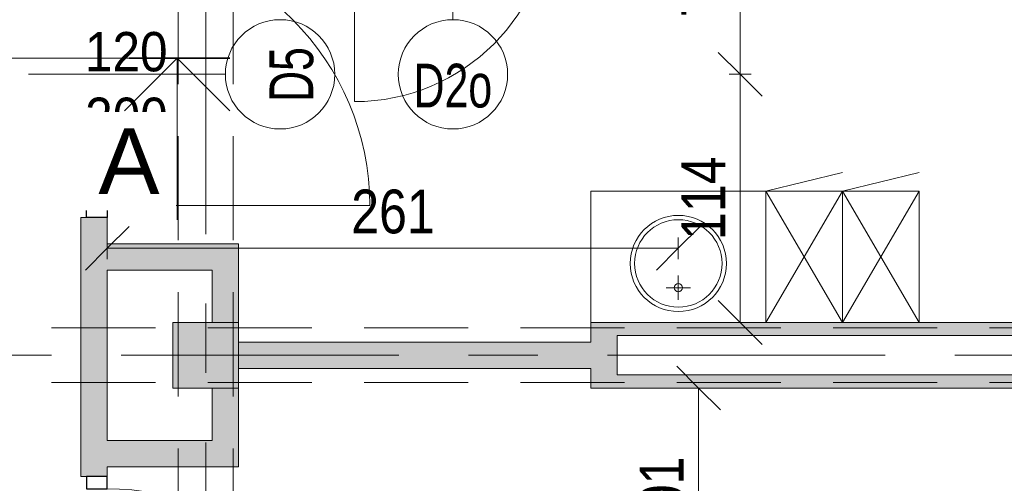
# Model space of a CAD drawing. Header units: centimetres. Extents: x -1631 to 1829, y -257 to 3158.
# Tile 115 of 128: x 502 to 952, y 1310 to 1522. Entities that reach past the tile are written whole.
import ezdxf

# ---------------------------------------------------------------- set-up
doc = ezdxf.new("R2010")
doc.units = ezdxf.units.CM
doc.linetypes.add('Oś', pattern=[222.25, 127, -31.75, 31.75, -31.75])
doc.linetypes.add('Ukryte', pattern=[71.438, 47.625, -23.813])
for name, color, linetype, lineweight in [('A-ANNO-DIMS', 211, 'Continuous', 13), ('A-ANNO-DIMS-100', 211, 'Continuous', 13), ('A-ANNO-NOTE', 131, 'Continuous', 9), ('A-DETL-GENF', 92, 'Continuous', 9), ('A-DETL-HDLN', 90, 'Ukryte', 9), ('A-DETL-MEDM', 33, 'Continuous', 13), ('A-DETL-THIN', 151, 'Continuous', 9), ('A-DETL-WIDE', 214, 'Continuous', 35), ('A-DOOR', 31, 'Continuous', 13), ('A-WALL', 113, 'Continuous', 13), ('A-WALL-PATT', 111, 'Continuous', 13), ('G-ANNO-TEXT', 231, 'Continuous', 13), ('I-FURN', 30, 'Continuous', 9), ('P-SANR-FIXT', 6, 'Continuous', 9), ('S-COLS', 52, 'Continuous', 13), ('S-GRID', 1, 'Continuous', 13)]:
    doc.layers.add(name, color=color, linetype=linetype, lineweight=lineweight)
doc.styles.add('Arial', font='arial.ttf', dxfattribs={"width": 0.9, "height": 18})
doc.styles.add('Arial Narrow_5', font='ARIALN.TTF', dxfattribs={"height": 20})
doc.styles.add('Arial_1', font='arial.ttf', dxfattribs={"width": 0.7, "height": 20})
doc.styles.add('Arial_7', font='arial.ttf', dxfattribs={"height": 30})
doc.dimstyles.new('Diagonal_1_100__0__wewnętrzne_1', dxfattribs={"dimscale": 30.48, "dimtxt": 20.468619, "dimasz": 0.656168, "dimexe": 0.164042, "dimexo": 0.0625, "dimgap": 0.032808, "dimtad": 1, "dimdec": 0, "dimdsep": 46, "dimtxsty": 'Arial Narrow_5', "dimblk1": 'OBLIQUE', "dimblk2": 'OBLIQUE', "dimsah": 1, "dimcen": 0.09, "dimazin": 0, "dimtfac": 1, "dimtdec": 4, "dimtix": 1, "dimtmove": 0, "dimatfit": 3, "dimfxl": 0.164042, "dimfxlon": 1, "dimtvp": 1, "dimtolj": 1, "dimtzin": 0, "dimarcsym": 2})

# ---------------------------------------------------------------- blocks, each defined once
blk = doc.blocks.new('M_Concrete-Square-Column - 300 x 300mm-1794508-5_piętro III __10_50 m_ - stan projektowany')
at = {"layer": 'S-COLS', "lineweight": 9}
blk.add_hatch(color=254, dxfattribs=at).paths.add_polyline_path([(15, -15), (15, 15), (-15, 15), (-15, -15)], flags=0)
for p, q in [((15, 15), (-15, 15)), ((-15, 15), (-15, -15)), ((15, -15), (15, 15)), ((-15, -15), (15, -15))]:
    blk.add_line(p, q, dxfattribs=at)
blk = doc.blocks.new('Blat - Blat-V4-5_piętro III __10_50 m_ - stan projektowany')
at = {"layer": 'I-FURN'}
for p, q in [((0, -60), (0, 0)), ((80, 0), (80, -60)), ((80, -60), (0, -60))]:
    blk.add_line(p, q, dxfattribs=at)
blk = doc.blocks.new('DRZWI 1S - automatyczna etykieta - Drzwi 90 _łazienkowe_-2364279-5_piętro III __10_50 m_ - stan projektowany')
at = {"layer": 'A-DETL-GENF'}
for p, q in [((-50.5, 7.5), (-50.5, -2)), ((-45, 7.5), (-50.5, 7.5)), ((-45, -2), (-45, 7.5)), ((50.5, 7.5), (45, 7.5)), ((45, 7.5), (45, -2)), ((50.5, -2), (50.5, 7.5)), ((-50.5, -2), (-45, -2)), ((45, -2), (50.5, -2))]:
    blk.add_line(p, q, dxfattribs=at)
at = {"layer": 'A-DETL-MEDM', "lineweight": 25}
for p, q in [((-45, 7.5), (-50.5, 7.5)), ((-50.5, 7.5), (-50.5, -2)), ((-45, -2), (-45, 7.5)), ((45, -2), (45, 7.5)), ((45, 7.5), (50.5, 7.5)), ((50.5, 7.5), (50.5, -2)), ((-50.5, -2), (-45, -2)), ((50.5, -2), (45, -2))]:
    blk.add_line(p, q, dxfattribs=at)
at = {"layer": 'A-DOOR'}
blk.add_line((45, 7.5), (45, 97.5), dxfattribs=at)
blk.add_arc((45, 7.5), 90, 90, 180, dxfattribs=at)
blk = doc.blocks.new('umywalka okrągła d _44cm stal nierdzewna - Type 1-2356168-5_piętro III __10_50 m_ - stan projektowany')
at = {"layer": 'P-SANR-FIXT'}
for p, q in [((12.5, 13.43), (12.5, 24.43)), ((7, 18.93), (18, 18.93))]:
    blk.add_line(p, q, dxfattribs=at)
for centre, radius in [((12.5, 30), 22), ((12.5, 30), 20), ((12.5, 18.93), 1.9)]:
    blk.add_circle(centre, radius, dxfattribs=at)
blk = doc.blocks.new('szafki szatniowe - szafki bez siedziska-1388320-5_piętro III __10_50 m_ - stan projektowany')
at = {"layer": 'I-FURN'}
for p, q in [((-17.5, 60), (17.5, 68.63)), ((17.5, 60), (52.5, 68.63)), ((17.5, 0), (-17.5, 60)), ((17.5, 60), (-17.5, 0)), ((-17.5, 60), (17.5, 60)), ((-17.5, 0), (-17.5, 60)), ((52.5, 0), (17.5, 60)), ((52.5, 60), (17.5, 0)), ((17.5, 60), (52.5, 60)), ((17.5, 0), (17.5, 60)), ((17.5, 60), (17.5, 0)), ((52.5, 60), (52.5, 0))]:
    blk.add_line(p, q, dxfattribs=at)
blk = doc.blocks.new('DRZWI 1S - automatyczna etykieta - Drzwi 120-2381684-5_piętro III __10_50 m_ - stan projektowany')
at = {"layer": 'A-DETL-GENF'}
for p, q in [((-65.5, 6), (-65.5, -3.5)), ((-60, 6), (-65.5, 6)), ((-60, -3.5), (-60, 6)), ((65.5, 6), (60, 6)), ((60, 6), (60, -3.5)), ((65.5, -3.5), (65.5, 6)), ((-65.5, -3.5), (-60, -3.5)), ((60, -3.5), (65.5, -3.5))]:
    blk.add_line(p, q, dxfattribs=at)
at = {"layer": 'A-DETL-MEDM', "lineweight": 25}
for p, q in [((-60, 6), (-65.5, 6)), ((-65.5, 6), (-65.5, -3.5)), ((-60, -3.5), (-60, 6)), ((60, -3.5), (60, 6)), ((60, 6), (65.5, 6)), ((65.5, 6), (65.5, -3.5)), ((-65.5, -3.5), (-60, -3.5)), ((65.5, -3.5), (60, -3.5))]:
    blk.add_line(p, q, dxfattribs=at)
at = {"layer": 'A-DOOR'}
blk.add_line((60, 6), (60, 126), dxfattribs=at)
blk.add_arc((60, 6), 120, 90, 180, dxfattribs=at)
blk = doc.blocks.new('DRZWI 1S - automatyczna etykieta - Drzwi 110-2388104-5_piętro III __10_50 m_ - stan projektowany')
at = {"layer": 'A-DETL-GENF'}
for p, q in [((-60.5, 6), (-60.5, -3.5)), ((-55, 6), (-60.5, 6)), ((-55, -3.5), (-55, 6)), ((60.5, 6), (55, 6)), ((55, 6), (55, -3.5)), ((60.5, -3.5), (60.5, 6)), ((-60.5, -3.5), (-55, -3.5)), ((55, -3.5), (60.5, -3.5))]:
    blk.add_line(p, q, dxfattribs=at)
at = {"layer": 'A-DETL-MEDM', "lineweight": 25}
for p, q in [((-55, 6), (-60.5, 6)), ((-60.5, 6), (-60.5, -3.5)), ((-55, -3.5), (-55, 6)), ((55, -3.5), (55, 6)), ((55, 6), (60.5, 6)), ((60.5, 6), (60.5, -3.5)), ((-60.5, -3.5), (-55, -3.5)), ((60.5, -3.5), (55, -3.5))]:
    blk.add_line(p, q, dxfattribs=at)
at = {"layer": 'A-DOOR'}
blk.add_line((55, 6), (55, 116), dxfattribs=at)
blk.add_arc((55, 6), 110, 90, 180, dxfattribs=at)
blk = doc.blocks.new('DIMBLOCK138-5_piętro III __10_50 m_ - stan projektowany')
at = {"layer": 'A-ANNO-DIMS-100', "transparency": 16777216}
for p, q in [((831.65, 1496.83), (821.65, 1506.83)), ((826.65, 1496.83), (836.65, 1496.83)), ((831.65, 1496.83), (826.65, 1496.83)), ((831.65, 1383.33), (831.65, 1496.83)), ((831.65, 1496.83), (841.65, 1486.83)), ((831.65, 1383.33), (821.65, 1393.33)), ((826.65, 1383.33), (836.65, 1383.33)), ((831.65, 1383.33), (826.65, 1383.33)), ((831.65, 1383.33), (841.65, 1373.33))]:
    blk.add_line(p, q, dxfattribs=at)
at = {"layer": 'A-ANNO-DIMS-100', "color": 0, "transparency": 16777216, "insert": (804.8, 1421.07), "char_height": 20, "width": 45.6158, "attachment_point": 1, "rotation": 90, "line_spacing_factor": 0.974696, "style": 'Arial Narrow_5'}
blk.add_mtext('114', dxfattribs=at)
blk = doc.blocks.new('_Oblique')
at = {"color": 0, "linetype": 'ByBlock', "lineweight": -2}
blk.add_line((-0.5, -0.5), (0.5, 0.5), dxfattribs=at)
blk = doc.blocks.new('DIMBLOCK139-5_piętro III __10_50 m_ - stan projektowany')
at = {"layer": 'A-ANNO-DIMS-100', "transparency": 16777216}
for p, q in [((831.65, 1574.33), (821.65, 1584.33)), ((826.65, 1574.33), (836.65, 1574.33)), ((831.65, 1574.33), (826.65, 1574.33)), ((831.65, 1496.83), (831.65, 1574.33)), ((831.65, 1574.33), (841.65, 1564.33)), ((831.65, 1496.83), (821.65, 1506.83)), ((826.65, 1496.83), (836.65, 1496.83)), ((831.65, 1496.83), (826.65, 1496.83)), ((831.65, 1496.83), (841.65, 1486.83))]:
    blk.add_line(p, q, dxfattribs=at)
at = {"layer": 'A-ANNO-DIMS-100', "color": 0, "transparency": 16777216, "insert": (804.8, 1522.9), "char_height": 20, "width": 30.4105, "attachment_point": 1, "rotation": 90, "line_spacing_factor": 0.974696, "style": 'Arial Narrow_5'}
blk.add_mtext('78', dxfattribs=at)
blk = doc.blocks.new('DIMBLOCK154-5_piętro III __10_50 m_ - stan projektowany')
at = {"layer": 'A-ANNO-DIMS-100', "transparency": 16777216}
for p, q in [((812.62, 1353.33), (802.62, 1363.33)), ((807.62, 1353.33), (817.62, 1353.33)), ((812.62, 1353.33), (807.62, 1353.33)), ((812.62, 1252.33), (812.62, 1353.33)), ((812.62, 1353.33), (822.62, 1343.33)), ((812.62, 1252.33), (802.62, 1262.33)), ((807.62, 1252.33), (817.62, 1252.33)), ((812.62, 1252.33), (807.62, 1252.33)), ((812.62, 1252.33), (822.62, 1242.33))]:
    blk.add_line(p, q, dxfattribs=at)
at = {"layer": 'A-ANNO-DIMS-100', "color": 0, "transparency": 16777216, "insert": (785.78, 1283.82), "char_height": 20, "width": 45.6158, "attachment_point": 1, "rotation": 90, "line_spacing_factor": 0.974696, "style": 'Arial Narrow_5'}
blk.add_mtext('101', dxfattribs=at)
blk = doc.blocks.new('DIMBLOCK198-5_piętro III __10_50 m_ - stan projektowany')
at = {"layer": 'A-ANNO-DIMS-100', "transparency": 16777216}
for p, q in [((542.38, 1417.26), (552.38, 1427.26)), ((803.38, 1417.26), (813.38, 1427.26)), ((542.38, 1412.26), (542.38, 1422.26)), ((803.38, 1412.26), (803.38, 1422.26)), ((542.38, 1417.26), (532.38, 1407.26)), ((803.38, 1417.26), (542.38, 1417.26)), ((542.38, 1417.26), (542.38, 1412.26)), ((803.38, 1417.26), (793.38, 1407.26)), ((803.38, 1417.26), (803.38, 1412.26))]:
    blk.add_line(p, q, dxfattribs=at)
at = {"layer": 'A-ANNO-DIMS-100', "color": 0, "transparency": 16777216, "insert": (653.87, 1444.11), "char_height": 20, "width": 45.6158, "attachment_point": 1, "line_spacing_factor": 0.974696, "style": 'Arial Narrow_5'}
blk.add_mtext('261', dxfattribs=at)

msp = doc.modelspace()

# ---------------------------------------------------------------- hatches: boundary and pattern name
at = {"layer": 'A-WALL-PATT'}
h = msp.add_hatch(color=9, dxfattribs=at)
h.paths.add_polyline_path([(542.38, 132.33), (542.38, 139.33), (530.38, 139.33), (530.38, 132.33)], flags=0)
h.paths.add_polyline_path([(530.38, 250.33), (542.38, 250.33), (542.38, 515.33), (530.38, 515.33), (530.38, 419.08)], flags=0)
h.paths.add_polyline_path([(542.38, 657.83), (542.38, 660.33), (530.38, 660.33), (530.38, 657.83), (532.88, 657.83)], flags=0)
h.paths.add_polyline_path([(542.38, 781.33), (542.38, 1102.83), (530.38, 1102.83), (530.38, 781.33), (532.88, 781.33)], flags=0)
h.paths.add_polyline_path([(530.38, 1312.83), (542.38, 1312.83), (542.38, 1431.33), (530.38, 1431.33)], flags=0)
h.paths.add_polyline_path([(530.38, 1633.83), (542.38, 1633.83), (542.38, 2022.83), (530.38, 2022.83), (530.38, 1665.12)], flags=0)
h.paths.add_polyline_path([(542.38, 2173.83), (542.38, 2458.83), (530.38, 2458.83), (530.38, 2173.83)], flags=0)
h.paths.add_polyline_path([(530.38, 2593.83), (542.38, 2593.83), (542.38, 2824.33), (530.38, 2824.33), (530.38, 2634.27)], flags=0)
for points in [[(542.38, 1407.33), (602.38, 1407.33), (602.38, 1419.33), (542.38, 1419.33)], [(775.38, 1353.33), (775.38, 1383.33), (763.38, 1383.33), (763.38, 1353.33)], [(1172.38, 1377.33), (1172.38, 1383.33), (775.38, 1383.33), (775.38, 1377.33), (1100.2, 1377.33)], [(763.38, 1362.33), (763.38, 1374.33), (602.38, 1374.33), (602.38, 1362.33), (736.3, 1362.33)], [(1172.38, 1353.33), (1172.38, 1359.33), (775.38, 1359.33), (775.38, 1353.33), (1100.2, 1353.33)], [(542.38, 1317.33), (590.38, 1317.33), (590.38, 1329.33), (542.38, 1329.33)]]:
    msp.add_hatch(color=9, dxfattribs=at).paths.add_polyline_path(points, flags=0)
h = msp.add_hatch(color=9, dxfattribs=at)
h.paths.add_polyline_path([(590.38, 1317.33), (602.38, 1317.33), (602.38, 1353.33), (590.38, 1353.33), (590.38, 1329.33)], flags=0)
h.paths.add_polyline_path([(599.1, 1383.33), (602.38, 1383.33), (602.38, 1407.33), (590.38, 1407.33), (590.38, 1383.33), (596.78, 1383.33)], flags=0)

# ---------------------------------------------------------------- linework, layer by layer
at = {"layer": 'A-ANNO-NOTE', "lineweight": 13}
for p, q in [((700.38, 1611.83), (700.38, 1521.83)), ((700.38, 1611.83), (700.38, 1521.83)), ((506.38, 1496.83), (596.38, 1496.83)), ((506.38, 1496.83), (596.38, 1496.83))]:
    msp.add_line(p, q, dxfattribs=at)
for centre in [(621.38, 1496.83), (700.38, 1496.83)]:
    msp.add_circle(centre, 25, dxfattribs=at)
at = {"layer": 'A-DETL-HDLN'}
for p, q in [((574.88, 420.83), (574.88, 2793.33)), ((599.88, 420.83), (599.88, 2793.33)), ((-1197.62, 1380.83), (1172.38, 1380.83)), ((-1197.62, 1355.83), (1172.38, 1355.83))]:
    msp.add_line(p, q, dxfattribs=at)
at = {"layer": 'A-DETL-MEDM'}
for q in [(550.34, 1480.19), (574.38, 1430.23), (598.42, 1480.19)]:
    msp.add_line((574.38, 1504.23), q, dxfattribs=at)
at = {"layer": 'A-DETL-THIN'}
msp.add_line((-253.35, 1504.23), (552.37, 1504.23), dxfattribs=at)
at = {"layer": 'A-DETL-WIDE'}
msp.add_line((598.38, 1504.23), (552.37, 1504.23), dxfattribs=at)
at = {"layer": 'A-WALL', "lineweight": 9}
for p, q in [((532.88, 1431.33), (530.38, 1431.33)), ((530.38, 1431.33), (530.38, 1312.83)), ((542.38, 1419.33), (542.38, 1431.33)), ((602.38, 1419.33), (542.38, 1419.33)), ((602.38, 1383.33), (602.38, 1419.33)), ((542.38, 1329.33), (542.38, 1407.33)), ((542.38, 1407.33), (590.38, 1407.33)), ((590.38, 1407.33), (590.38, 1383.33)), ((1172.38, 1383.33), (763.38, 1383.33)), ((763.38, 1383.33), (763.38, 1374.33)), ((775.38, 1377.33), (1172.38, 1377.33)), ((775.38, 1359.33), (775.38, 1377.33)), ((763.38, 1374.33), (602.38, 1374.33)), ((602.38, 1362.33), (763.38, 1362.33)), ((763.38, 1362.33), (763.38, 1353.33)), ((1172.38, 1359.33), (775.38, 1359.33)), ((590.38, 1353.33), (590.38, 1329.33)), ((602.38, 1317.33), (602.38, 1353.33)), ((763.38, 1353.33), (1172.38, 1353.33)), ((590.38, 1329.33), (542.38, 1329.33)), ((542.38, 1312.83), (542.38, 1317.33)), ((542.38, 1317.33), (602.38, 1317.33)), ((530.38, 1312.83), (532.88, 1312.83))]:
    msp.add_line(p, q, dxfattribs=at)
at = {"layer": 'S-GRID', "linetype": 'Oś'}
for p, q in [((587.38, 2884.27), (587.38, 27.13)), ((1342.46, 1368.33), (-1368.76, 1368.33))]:
    msp.add_line(p, q, dxfattribs=at)

# ---------------------------------------------------------------- block references
at = {"layer": 'A-DOOR'}
for name, p, rotation in [('DRZWI 1S - automatyczna etykieta - Drzwi 90 _łazienkowe_-2364279-5_piętro III __10_50 m_ - stan projektowany', (700.38, 1581.83), 180), ('DRZWI 1S - automatyczna etykieta - Drzwi 120-2381684-5_piętro III __10_50 m_ - stan projektowany', (536.38, 1496.83), 269.9999999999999), ('DRZWI 1S - automatyczna etykieta - Drzwi 110-2388104-5_piętro III __10_50 m_ - stan projektowany', (536.38, 1252.33), 269.9999999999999)]:
    msp.add_blockref(name, p, dxfattribs=dict(at, rotation=rotation))
at = {"layer": 'I-FURN'}
msp.add_blockref('szafki szatniowe - szafki bez siedziska-1388320-5_piętro III __10_50 m_ - stan projektowany', (860.88, 1383.33), dxfattribs=at)
at = {"layer": 'I-FURN', "rotation": 180}
msp.add_blockref('Blat - Blat-V4-5_piętro III __10_50 m_ - stan projektowany', (843.38, 1383.33), dxfattribs=at)
at = {"layer": 'P-SANR-FIXT'}
msp.add_blockref('umywalka okrągła d _44cm stal nierdzewna - Type 1-2356168-5_piętro III __10_50 m_ - stan projektowany', (790.88, 1380.33), dxfattribs=at)
at = {"layer": 'S-COLS', "lineweight": 9}
msp.add_blockref('M_Concrete-Square-Column - 300 x 300mm-1794508-5_piętro III __10_50 m_ - stan projektowany', (587.38, 1368.33), dxfattribs=at)

# ---------------------------------------------------------------- texts
at = {"layer": 'A-ANNO-NOTE', "lineweight": 211, "attachment_point": 5, "line_spacing_factor": 0.936439}
for s, insert, char_height, width, style in [('\\pxqc,t6.35,12.7,19.05,25.4,31.75,38.1,44.45,50.8,57.15,63.5,69.85,76.2,82.55,88.9,95.25,101.6,107.95,114.3,120.65,127,133.35,139.7,146.05,152.4,158.75,165.1,171.45,177.8,184.15,190.5,196.85,203.2;{120}', (551.07, 1507.06), 18, 38.07, 'Arial'), ('\\pxqc,t4.445,8.89,13.335,17.78,22.225,26.67,31.115,35.56,40.005,44.45,48.895,53.34,57.785,62.23,66.675,71.12,75.565,80.01,84.455,88.9,93.345,97.79,102.235,106.68,111.125,115.57,120.015,124.46,128.905,133.35,137.795,142.24;{D2o}', (700.35, 1491.53), 20, 37.03, 'Arial_1'), ('\\pxqc,t6.35,12.7,19.05,25.4,31.75,38.1,44.45,50.8,57.15,63.5,69.85,76.2,82.55,88.9,95.25,101.6,107.95,114.3,120.65,127,133.35,139.7,146.05,152.4,158.75,165.1,171.45,177.8,184.15,190.5,196.85,203.2;{200}', (551.16, 1477.06), 18, 38.07, 'Arial')]:
    msp.add_mtext(s, dxfattribs=dict(at, insert=insert, char_height=char_height, width=width, style=style))
at = {"layer": 'A-ANNO-NOTE', "lineweight": 211, "insert": (626.67, 1496.76), "char_height": 20, "width": 25.97, "attachment_point": 5, "rotation": 90, "line_spacing_factor": 0.936439, "style": 'Arial_1'}
msp.add_mtext('\\pxqc,t4.445,8.89,13.335,17.78,22.225,26.67,31.115,35.56,40.005,44.45,48.895,53.34,57.785,62.23,66.675,71.12,75.565,80.01,84.455,88.9,93.345,97.79,102.235,106.68,111.125,115.57,120.015,124.46,128.905,133.35,137.795,142.24;{D5}', dxfattribs=at)

# ---------------------------------------------------------------- dimensions: what is measured, and where the dimension line sits
at = {"layer": 'A-ANNO-DIMS'}
for base, p1, p2, angle, override, picture, middle in [((831.65060747, 1574.32555458), (826.65060747, 1496.82555458), (826.65060747, 1574.32555458), 90, {"dimpost": '<>', "dimfxl": 77.5}, 'DIMBLOCK139-5_piętro III __10_50 m_ - stan projektowany', (820.43914765, 1535.57555458)), ((831.65060747, 1496.82555458), (826.65060747, 1383.32555458), (826.65060747, 1496.82555458), 90, {"dimpost": '<>', "dimfxl": 113.5}, 'DIMBLOCK138-5_piętro III __10_50 m_ - stan projektowany', (820.60967972, 1440.07555458)), ((542.38, 1417.26), (803.38, 1412.26), (542.38, 1412.26), 0, {"dimpost": '<>', "dimfxl": 261}, 'DIMBLOCK198-5_piętro III __10_50 m_ - stan projektowany', (672.88, 1428.47)), ((812.62, 1353.33), (807.62, 1252.33), (807.62, 1353.33), 90, {"dimpost": '<>', "dimfxl": 101}, 'DIMBLOCK154-5_piętro III __10_50 m_ - stan projektowany', (801.41, 1302.83))]:
    dim = msp.add_linear_dim(base=base, p1=p1, p2=p2, angle=angle, dimstyle='Diagonal_1_100__0__wewnętrzne_1', override=override, dxfattribs=at)
    dim.commit()
    dim.dimension.update_dxf_attribs({"geometry": picture, "text_midpoint": middle})

# ---------------------------------------------------------------- next in the draw order: texts
at = {"layer": 'G-ANNO-TEXT', "color": 7, "insert": (566.29, 1472.13), "char_height": 30, "width": 28.785, "attachment_point": 3, "line_spacing_factor": 0.936439, "style": 'Arial_7', "bg_fill": 3, "box_fill_scale": 1.25, "bg_fill_color": 256, "bg_fill_true_color": 13158600, "bg_fill_transparency": 0}
msp.add_mtext('\\pxqr,t4.23333,8.46667,12.7,16.93333,21.16667,25.4,29.63333,33.86667,38.1,42.33333,46.56667,50.8,55.03333,59.26667,63.5,67.73333,71.96667,76.2,80.43333,84.66667,88.9,93.13333,97.36667,101.6,105.83333,110.06667,114.3,118.53333,122.76667,127,131.23333,135.46667;{A}', dxfattribs=at)

doc.saveas('drawing.dxf')
